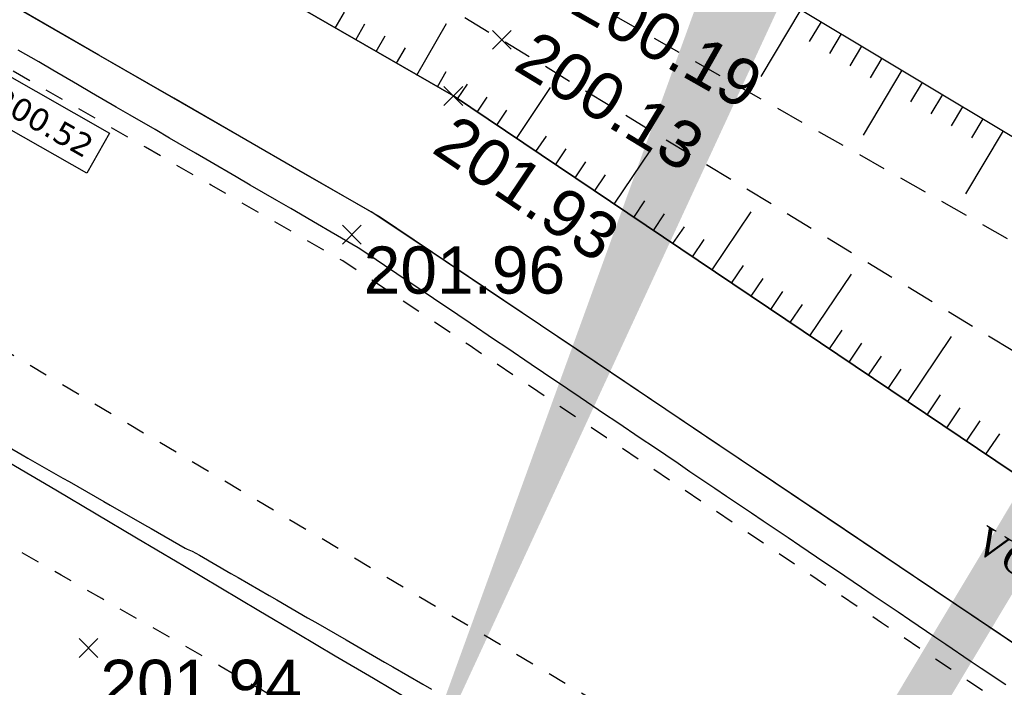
# Model space of a CAD drawing. Extents: x 1616800 to 1632437, y 2248456 to 2251974.
# Tile 161 of 256: x 1617843 to 1617863, y 2251598 to 2251613. Entities that reach past the tile are written whole.
import ezdxf
from ezdxf.enums import TextEntityAlignment as Align

# ---------------------------------------------------------------- set-up
doc = ezdxf.new("R2010")
doc.units = 0
doc.header["$LTSCALE"] = 2
doc.header["$PDMODE"] = 3
doc.header["$PDSIZE"] = 0.2
for name, pattern in [('CACHEx2', [0.75, 0.5, -0.25]), ('FOSSE', [0.5, 0.3, -0.2]), ('Grille', [0.4, 0.2, -0.2])]:
    doc.linetypes.add(name, pattern=pattern)
doc.layers.get('0').update_dxf_attribs({"linetype": 'CONTINUOUS'})
for name, color, linetype in [('0000-PAP-PROFIL EN TRAVERS DE PRINCIPE', 7, 'CONTINUOUS'), ('0000-VALORIS-NOUE DERIV BASSIN', 7, 'CONTINUOUS'), ('0000-VALORIS-NOUE DERIV BASSIN EAU MAX RETENTION', 140, 'CONTINUOUS'), ('0000-VALORIS-NOUE DERIV BASSIN TEXTE ET COTES', 1, 'CONTINUOUS'), ('02-PAP-EP TEXTE POUR 2000°', 3, 'CONTINUOUS'), ('X-PTS TOPO-TEXTE TOPOALT', 8, 'CONTINUOUS'), ('X-PTS TOPO-TOPOPOINT', 8, 'CONTINUOUS'), ('Y-FDP TOPO-TOP_AXE_FOSSE', 8, 'CONTINUOUS'), ('Y-FDP TOPO-TOP_BARBULE', 8, 'CONTINUOUS'), ('Y-FDP TOPO-TOP_TALUS', 8, 'CONTINUOUS')]:
    doc.layers.add(name, color=color, linetype=linetype)
doc.styles.add('Côte Assainissement', font='verdana.ttf')
doc.styles.get("Standard").update_dxf_attribs({"font": 'arial.ttf'})
doc.styles.add('TIME', font='times.ttf')

# ---------------------------------------------------------------- blocks, each defined once
blk = doc.blocks.new('TCPOINT')
at = {"color": 0}
blk.add_point((0, 0), dxfattribs=at)
at = {"layer": 'X-PTS TOPO-TEXTE TOPOALT'}
blk.add_attdef('ALT', text='', height=0.75, dxfattribs=at).set_placement((0.25, -0.25), align=Align.TOP_LEFT)
blk = doc.blocks.new('TCPOINT_C')
at = {"color": 0}
blk.add_point((0, 0), dxfattribs=at)
at = {"layer": 'X-PTS TOPO-TEXTE TOPOALT'}
blk.add_attdef('ALT', text='', height=0.75, dxfattribs=at).set_placement((0.5, 0.09), align=Align.MIDDLE_LEFT)
blk = doc.blocks.new('*U270')
h = blk.add_hatch(color=256)
edge = h.paths.add_edge_path()
edge.add_arc((0, 0), 0.2, 0, 360)
at = {"linetype": 'Continuous'}
blk.add_lwpolyline([(-0.515, -1.191), (0.089, -0.125), (3.002, -1.778), (2.398, -2.843)], close=True, dxfattribs=at)
at = {"style": 'Côte Assainissement'}
blk.add_attdef('NIVELLEMENT', text='', height=0.6, rotation=330.4304, dxfattribs=at).set_placement((1.243, -1.484), align=Align.MIDDLE)

msp = doc.modelspace()

# ---------------------------------------------------------------- linework, layer by layer
at = {"layer": '0000-VALORIS-NOUE DERIV BASSIN', "flags": 128}
msp.add_lwpolyline([(1617850.8232, 2251598.164), (1617850.0147, 2251598.644), (1617849.2062, 2251599.1239), (1617848.3976, 2251599.6039), (1617847.5891, 2251600.0839), (1617846.7806, 2251600.5639), (1617845.972, 2251601.0438), (1617845.8518, 2251601.1117), (1617844.9954, 2251601.6201), (1617844.1389, 2251602.1285), (1617843.2824, 2251602.637), (1617842.426, 2251603.1454), (1617841.5695, 2251603.6538), (1617840.7514, 2251604.1394), (1617839.9333, 2251604.6251), (1617839.1152, 2251605.1107), (1617838.2971, 2251605.5964), (1617837.479, 2251606.082), (1617836.6609, 2251606.5677), (1617836.1224, 2251606.8874)], dxfattribs=at)
at = {"layer": '0000-VALORIS-NOUE DERIV BASSIN EAU MAX RETENTION', "elevation": 201.0152, "flags": 128}
msp.add_lwpolyline([(1617841.8201, 2251603.8194), (1617842.5676, 2251603.3915), (1617842.6913, 2251603.3207), (1617843.432, 2251602.8968), (1617843.5626, 2251602.822), (1617844.2963, 2251602.402), (1617844.4338, 2251602.3234), (1617845.1607, 2251601.9073), (1617845.305, 2251601.8247), (1617846.025, 2251601.4126), (1617846.0683, 2251601.3904), (1617846.1754, 2251601.3462), (1617846.3248, 2251601.26), (1617846.9904, 2251600.876), (1617847.1446, 2251600.787), (1617847.8055, 2251600.4057), (1617847.9645, 2251600.314), (1617848.6206, 2251599.9354), (1617848.7844, 2251599.841), (1617849.4357, 2251599.4652), (1617849.6042, 2251599.3679), (1617850.2507, 2251598.9949), (1617850.4241, 2251598.8949), (1617851.0658, 2251598.5247), (1617851.244, 2251598.4219)], dxfattribs=at)
msp.add_lwpolyline([(1617841.8201, 2251603.8194), (1617842.5676, 2251603.3915), (1617842.6913, 2251603.3207), (1617843.432, 2251602.8968), (1617843.5626, 2251602.822), (1617844.2963, 2251602.402), (1617844.4338, 2251602.3234), (1617845.1607, 2251601.9073), (1617845.305, 2251601.8247), (1617846.025, 2251601.4126), (1617846.0683, 2251601.3904), (1617846.1754, 2251601.3462), (1617846.3248, 2251601.26), (1617846.9904, 2251600.876), (1617847.1446, 2251600.787), (1617847.8055, 2251600.4057), (1617847.9645, 2251600.314), (1617848.6206, 2251599.9354), (1617848.7844, 2251599.841), (1617849.4357, 2251599.4652), (1617849.6042, 2251599.3679), (1617850.2507, 2251598.9949), (1617850.4241, 2251598.8949), (1617851.0658, 2251598.5247), (1617851.244, 2251598.4219)], dxfattribs=at)
at = {"layer": 'Y-FDP TOPO-TOP_BARBULE'}
for p, q in [((1617849.2062, 2251612.4384), (1617849.4, 2251612.7751)), ((1617859.0792, 2251612.8283), (1617858.2302, 2251611.4136)), ((1617849.6396, 2251612.189), (1617849.832, 2251612.5233)), ((1617850.9396, 2251611.4408), (1617851.567, 2251612.5308)), ((1617859.5079, 2251612.571), (1617859.2547, 2251612.1491)), ((1617850.0729, 2251611.9396), (1617850.2639, 2251612.2715)), ((1617859.9366, 2251612.3137), (1617859.685, 2251611.8944)), ((1617860.3654, 2251612.0564), (1617860.1152, 2251611.6396)), ((1617850.5063, 2251611.6902), (1617850.6959, 2251612.0196)), ((1617860.7941, 2251611.7992), (1617860.5454, 2251611.3848)), ((1617851.373, 2251611.1913), (1617851.5598, 2251611.5159)), ((1617861.2228, 2251611.5419), (1617860.399, 2251610.1691)), ((1617851.8022, 2251610.9354), (1617852.0109, 2251611.2456)), ((1617861.6515, 2251611.2846), (1617861.4059, 2251610.8753)), ((1617853.047, 2251610.0983), (1617853.7731, 2251611.1781)), ((1617862.0803, 2251611.0273), (1617861.8361, 2251610.6205)), ((1617852.2172, 2251610.6564), (1617852.4289, 2251610.9712)), ((1617852.6321, 2251610.3773), (1617852.8468, 2251610.6967)), ((1617862.509, 2251610.77), (1617862.2664, 2251610.3657)), ((1617862.9377, 2251610.5127), (1617862.6966, 2251610.111)), ((1617863.3664, 2251610.2554), (1617862.5678, 2251608.9247)), ((1617853.4619, 2251609.8193), (1617853.6828, 2251610.1478)), ((1617853.8768, 2251609.5403), (1617854.1008, 2251609.8733)), ((1617855.1215, 2251608.7032), (1617855.8987, 2251609.8589)), ((1617854.2917, 2251609.2613), (1617854.5187, 2251609.5989)), ((1617854.7066, 2251608.9822), (1617854.9367, 2251609.3244)), ((1617855.5364, 2251608.4242), (1617855.7726, 2251608.7755)), ((1617855.9513, 2251608.1452), (1617856.1906, 2251608.501)), ((1617857.1961, 2251607.3081), (1617858.0243, 2251608.5397)), ((1617856.3662, 2251607.8662), (1617856.6086, 2251608.2265)), ((1617856.7812, 2251607.5872), (1617857.0266, 2251607.9521)), ((1617857.611, 2251607.0291), (1617857.8625, 2251607.4032)), ((1617858.0259, 2251606.7501), (1617858.2805, 2251607.1287)), ((1617859.2706, 2251605.9131), (1617860.1499, 2251607.2206)), ((1617858.4408, 2251606.4711), (1617858.6984, 2251606.8542)), ((1617858.8557, 2251606.1921), (1617859.1164, 2251606.5798)), ((1617859.6855, 2251605.634), (1617859.9524, 2251606.0308)), ((1617861.3452, 2251604.518), (1617862.2755, 2251605.9014)), ((1617860.1004, 2251605.355), (1617860.3703, 2251605.7564)), ((1617860.5153, 2251605.076), (1617860.7883, 2251605.4819)), ((1617860.9302, 2251604.797), (1617861.2063, 2251605.2075)), ((1617861.7601, 2251604.239), (1617862.0422, 2251604.6585)), ((1617862.175, 2251603.9599), (1617862.4602, 2251604.3841)), ((1617862.5899, 2251603.6809), (1617862.8782, 2251604.1096)), ((1617863.0048, 2251603.4019), (1617863.2961, 2251603.8352))]:
    msp.add_line(p, q, dxfattribs=at)

# ---------------------------------------------------------------- block references
at = {"layer": '0000-VALORIS-NOUE DERIV BASSIN TEXTE ET COTES', "xscale": 0.8, "yscale": 0.8, "zscale": 0.8}
msp.add_blockref('*U270', (1617842.0216, 2251611.6323, 200.5171), dxfattribs=at).add_auto_attribs({'NIVELLEMENT': '200.52'})
at = {"layer": 'X-PTS TOPO-TOPOPOINT'}
ref = msp.add_blockref('TCPOINT_C', (1617853.9176, 2251613.386, 200.19), dxfattribs=dict(at, rotation=330.4338783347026))
ref.add_attrib('ALT', '200.19', dxfattribs={"layer": 'X-PTS TOPO-TEXTE TOPOALT', "height": 1, "rotation": 330.43388}).set_placement((1617854.3969, 2251613.2176, 200.19), align=Align.MIDDLE_LEFT)
ref = msp.add_blockref('TCPOINT_C', (1617852.7376, 2251612.188, 200.13), dxfattribs=dict(at, rotation=328.6990766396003))
ref.add_attrib('ALT', '200.13', dxfattribs={"layer": 'X-PTS TOPO-TEXTE TOPOALT', "height": 1, "rotation": 328.69908}).set_placement((1617853.2116, 2251612.0051, 200.13), align=Align.MIDDLE_LEFT)
ref = msp.add_blockref('TCPOINT', (1617851.7106, 2251610.997, 201.93), dxfattribs=dict(at, rotation=326.0800183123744))
ref.add_attrib('ALT', '201.93', dxfattribs={"layer": 'X-PTS TOPO-TEXTE TOPOALT', "height": 1, "rotation": 326.08002}).set_placement((1617851.7785, 2251610.65, 201.93), align=Align.TOP_LEFT)
ref = msp.add_blockref('TCPOINT', (1617849.5596, 2251608.057, 201.96), dxfattribs=at)
ref.add_attrib('ALT', '201.96', dxfattribs={"layer": 'X-PTS TOPO-TEXTE TOPOALT', "height": 1, "rotation": 0}).set_placement((1617849.8096, 2251607.807, 201.96), align=Align.TOP_LEFT)
ref = msp.add_blockref('TCPOINT', (1617843.9746, 2251599.295, 201.94), dxfattribs=at)
ref.add_attrib('ALT', '201.94', dxfattribs={"layer": 'X-PTS TOPO-TEXTE TOPOALT', "height": 1, "rotation": 0}).set_placement((1617844.2246, 2251599.045, 201.94), align=Align.TOP_LEFT)

# ---------------------------------------------------------------- texts
at = {"layer": '0000-VALORIS-NOUE DERIV BASSIN TEXTE ET COTES', "insert": (1617866.3465, 2251599.5028), "char_height": 0.6, "attachment_point": 5, "rotation": 328.43463, "style": 'TIME', "bg_fill": 3, "box_fill_scale": 1.2, "bg_fill_color": 256, "bg_fill_transparency": 0}
msp.add_mtext_dynamic_manual_height_columns("\\A1;VOIE D'ENTRETIEN", width=8.031226, gutter_width=10, heights=[0], dxfattribs=at)

# ---------------------------------------------------------------- next in the draw order: linework, layer by layer
at = {"layer": '0000-PAP-PROFIL EN TRAVERS DE PRINCIPE', "color": 1, "linetype": 'CACHEx2', "const_width": 1, "flags": 128}
msp.add_lwpolyline([(1617870.0788, 2251612.2893), (1617847.2102, 2251574.1296)], dxfattribs=at)
at = {"layer": '0000-VALORIS-NOUE DERIV BASSIN', "linetype": 'Grille', "flags": 128}
msp.add_lwpolyline([(1618067.325, 2251480.8664), (1618052.9075, 2251488.8764), (1618048.7578, 2251490.3835), (1618047.8333, 2251490.7193), (1618046.9088, 2251491.055), (1618045.9844, 2251491.3908), (1618045.0599, 2251491.7266), (1618044.1354, 2251492.0623), (1618043.2109, 2251492.3981), (1618042.2865, 2251492.7339), (1618041.362, 2251493.0696), (1618040.4375, 2251493.4054), (1618039.513, 2251493.7412), (1618038.7518, 2251494.0462), (1618038.0761, 2251494.3273), (1618037.6541, 2251494.5347), (1618037.2761, 2251494.727), (1618036.7138, 2251494.9737), (1618036.0353, 2251495.2559), (1618035.3873, 2251495.5791), (1618034.7393, 2251495.9024), (1618034.0913, 2251496.2256), (1618033.1882, 2251496.6002), (1618032.2851, 2251496.9749), (1618031.382, 2251497.3495), (1618030.4789, 2251497.7241), (1618029.4748, 2251497.9129), (1618028.4706, 2251498.1017), (1618027.4665, 2251498.2905), (1618026.4623, 2251498.4793), (1618025.4582, 2251498.6681), (1618024.454, 2251498.8569), (1618023.461, 2251499.0406), (1618022.572, 2251499.4173), (1618021.683, 2251499.794), (1618020.794, 2251500.1708), (1618019.9049, 2251500.5475), (1618019.1017, 2251500.9201), (1618018.2986, 2251501.2928), (1618017.4954, 2251501.6654), (1618016.6922, 2251502.038), (1618015.889, 2251502.4107), (1618015.0858, 2251502.7833), (1618014.3388, 2251503.1084), (1618013.5919, 2251503.4334), (1618012.845, 2251503.7585), (1618012.098, 2251504.0836), (1618011.3511, 2251504.4087), (1618010.6992, 2251504.6926), (1618010.0472, 2251504.9765), (1618009.3953, 2251505.2604), (1618008.494, 2251505.7275), (1618007.5928, 2251506.1946), (1618006.6917, 2251506.6617), (1618005.7907, 2251507.1286), (1618005.0033, 2251507.5363), (1618004.2158, 2251507.944), (1618003.4284, 2251508.3517), (1618002.6411, 2251508.7593), (1618001.8537, 2251509.1669), (1618001.0665, 2251509.5745), (1618000.5264, 2251509.9953), (1617999.9616, 2251510.3649), (1617999.3967, 2251510.7345), (1617998.6597, 2251511.192), (1617997.9164, 2251511.6368), (1617997.1677, 2251512.0703), (1617996.5614, 2251512.3691), (1617995.9551, 2251512.668), (1617995.3488, 2251512.9668), (1617994.7355, 2251513.2504), (1617994.1188, 2251513.5271), (1617993.5022, 2251513.8038), (1617992.7865, 2251514.1295), (1617992.0708, 2251514.4552), (1617991.9143, 2251514.5198), (1617991.0747, 2251514.8938), (1617990.235, 2251515.2677), (1617989.3954, 2251515.6416), (1617988.5558, 2251516.0156), (1617987.7162, 2251516.3895), (1617986.8766, 2251516.7634), (1617986.6939, 2251516.8448), (1617985.7948, 2251517.2452), (1617984.8958, 2251517.6456), (1617983.9968, 2251518.046), (1617983.0978, 2251518.4464), (1617982.1988, 2251518.8468), (1617981.2998, 2251519.2471), (1617980.4007, 2251519.6475), (1617979.5017, 2251520.0479), (1617978.7111, 2251520.4), (1617977.9205, 2251520.7521), (1617977.1299, 2251521.1042), (1617976.3393, 2251521.4564), (1617975.5487, 2251521.8085), (1617974.7581, 2251522.1606), (1617974.6342, 2251522.1883), (1617973.7307, 2251522.5926), (1617972.8271, 2251522.9968), (1617971.9235, 2251523.401), (1617971.02, 2251523.8052), (1617970.1164, 2251524.2095), (1617969.2128, 2251524.6137), (1617968.3093, 2251525.0179), (1617967.4057, 2251525.4221), (1617966.5021, 2251525.8264), (1617965.5986, 2251526.2306), (1617964.695, 2251526.6348), (1617963.7914, 2251527.039), (1617962.0502, 2251527.8467), (1617959.9948, 2251528.8323), (1617958.5178, 2251529.5769), (1617957.7381, 2251529.9935), (1617956.9785, 2251530.4413), (1617956.2188, 2251530.889), (1617955.393, 2251531.4146), (1617954.5691, 2251531.9431), (1617953.7451, 2251532.4715), (1617952.9149, 2251533.004), (1617952.0847, 2251533.5366), (1617951.2545, 2251534.0691), (1617950.4243, 2251534.6016), (1617949.5941, 2251535.1341), (1617948.7638, 2251535.6666), (1617947.9336, 2251536.1991), (1617947.1034, 2251536.7317), (1617946.2732, 2251537.2642), (1617945.7809, 2251537.5889), (1617945.1109, 2251538.0168), (1617944.4409, 2251538.4447), (1617943.9148, 2251539.0353), (1617943.3887, 2251539.6258), (1617942.8626, 2251540.2164), (1617942.1922, 2251540.9679), (1617941.5218, 2251541.7195), (1617940.8514, 2251542.471), (1617940.181, 2251543.2226), (1617939.5752, 2251543.9017), (1617938.9693, 2251544.5808), (1617938.3635, 2251545.2599), (1617937.7808, 2251545.9299), (1617937.1354, 2251546.4996), (1617936.4184, 2251546.9551), (1617935.7014, 2251547.4105), (1617934.9844, 2251547.8659), (1617934.2674, 2251548.3213), (1617933.5529, 2251548.7776), (1617932.8385, 2251549.234), (1617932.124, 2251549.6903), (1617931.6221, 2251550.0222), (1617931.0177, 2251550.4113), (1617930.4132, 2251550.8004), (1617929.8087, 2251551.1895), (1617928.98, 2251551.6661), (1617928.1513, 2251552.1427), (1617927.3225, 2251552.6194), (1617926.7064, 2251552.9737), (1617926.0902, 2251553.3281), (1617925.474, 2251553.6825), (1617924.6071, 2251554.1811), (1617923.7401, 2251554.6798), (1617922.8732, 2251555.1784), (1617922.0063, 2251555.677), (1617921.1394, 2251556.1757), (1617920.3607, 2251556.6238), (1617919.5821, 2251557.072), (1617918.8034, 2251557.5202), (1617918.0247, 2251557.9684), (1617917.2461, 2251558.4166), (1617916.4674, 2251558.8647), (1617915.7387, 2251559.2833), (1617914.9078, 2251559.7614), (1617914.0769, 2251560.2395), (1617913.246, 2251560.7177), (1617912.4152, 2251561.1958), (1617911.5843, 2251561.6739), (1617910.8968, 2251562.0696), (1617910.7234, 2251562.1693), (1617910.036, 2251562.5649), (1617909.288, 2251562.9954), (1617908.54, 2251563.4258), (1617907.792, 2251563.8563), (1617907.044, 2251564.2867), (1617906.296, 2251564.7171), (1617905.3704, 2251565.0014), (1617904.4106, 2251565.2354), (1617903.4465, 2251565.4703), (1617902.5146, 2251565.6976), (1617901.5792, 2251565.9256), (1617900.6401, 2251566.1544), (1617899.6974, 2251566.3839), (1617898.8465, 2251566.5986), (1617897.9955, 2251566.8132), (1617897.1446, 2251567.0279), (1617896.2937, 2251567.2426), (1617895.481, 2251567.6639), (1617894.6891, 2251568.1175), (1617893.8972, 2251568.571), (1617893.1053, 2251569.0245), (1617892.3134, 2251569.478), (1617891.5215, 2251569.9315), (1617890.7297, 2251570.385), (1617889.918, 2251570.8502), (1617889.1063, 2251571.3153), (1617888.2947, 2251571.7804), (1617887.483, 2251572.2455), (1617886.9797, 2251572.5326), (1617886.1502, 2251573.01), (1617885.3208, 2251573.4873), (1617884.4914, 2251573.9647), (1617883.6619, 2251574.442), (1617882.8325, 2251574.9194), (1617882.0031, 2251575.3968), (1617881.1736, 2251575.8741), (1617880.3442, 2251576.3515), (1617879.5148, 2251576.8288), (1617878.6853, 2251577.3062), (1617877.8559, 2251577.7836), (1617877.0265, 2251578.2609), (1617876.197, 2251578.7383), (1617875.3676, 2251579.2156), (1617874.5382, 2251579.693), (1617873.7087, 2251580.1704), (1617872.8683, 2251580.6578), (1617872.6989, 2251580.7443), (1617871.8583, 2251581.2319), (1617871.0177, 2251581.7194), (1617870.1771, 2251582.207), (1617869.3365, 2251582.6945), (1617868.496, 2251583.182), (1617867.6554, 2251583.6696), (1617866.8148, 2251584.1571), (1617865.9742, 2251584.6446), (1617865.1336, 2251585.1322), (1617864.3064, 2251585.9032), (1617863.5131, 2251586.7255), (1617862.7236, 2251587.5431), (1617861.9378, 2251588.3561), (1617861.1557, 2251589.1646), (1617860.3771, 2251589.9686), (1617859.655, 2251590.7252), (1617858.9365, 2251591.4769), (1617858.2214, 2251592.2239), (1617857.3969, 2251592.7985), (1617856.5809, 2251593.2674), (1617855.7649, 2251593.7363), (1617854.9489, 2251594.2052), (1617854.1329, 2251594.6741), (1617853.3169, 2251595.143), (1617852.501, 2251595.6119), (1617851.685, 2251596.0808), (1617850.869, 2251596.5497), (1617850.053, 2251597.0186), (1617849.237, 2251597.4875), (1617848.421, 2251597.9564), (1617847.6051, 2251598.4253), (1617846.7891, 2251598.8942), (1617845.9731, 2251599.3631), (1617845.1571, 2251599.832), (1617845.1219, 2251599.8435), (1617844.2588, 2251600.3405), (1617843.3958, 2251600.8375), (1617842.5328, 2251601.3345), (1617841.6698, 2251601.8315), (1617840.8068, 2251602.3286), (1617839.9824, 2251602.8033), (1617839.158, 2251603.2781), (1617838.3337, 2251603.7528), (1617837.5093, 2251604.2276), (1617836.6849, 2251604.7023), (1617835.8605, 2251605.1771), (1617835.0362, 2251605.6519), (1617834.2228, 2251606.1203), (1617833.4094, 2251606.5887), (1617832.596, 2251607.0571), (1617831.7826, 2251607.5256), (1617830.9692, 2251607.994), (1617830.1558, 2251608.4624), (1617829.3424, 2251608.9309), (1617829.1691, 2251609.0307), (1617828.5032, 2251609.4142), (1617827.8372, 2251609.7977), (1617827.1713, 2251610.1812), (1617826.5053, 2251610.5648), (1617825.6552, 2251610.84), (1617824.7756, 2251611.0641), (1617823.896, 2251611.2882), (1617823.0164, 2251611.5123), (1617822.1741, 2251611.727), (1617821.3819, 2251611.9318), (1617820.5404, 2251612.1463), (1617819.6988, 2251612.3608), (1617818.8573, 2251612.5753), (1617818.0237, 2251612.7878), (1617817.1901, 2251613.0002), (1617816.3565, 2251613.2126), (1617815.475, 2251613.6761), (1617814.6126, 2251614.1728), (1617813.7501, 2251614.6694), (1617812.8877, 2251615.1661), (1617812.0252, 2251615.6628), (1617811.1628, 2251616.1595), (1617810.3003, 2251616.6562), (1617809.4379, 2251617.1528), (1617808.5754, 2251617.6495), (1617807.713, 2251618.1462), (1617806.8505, 2251618.6429), (1617806.1631, 2251619.0382), (1617805.4757, 2251619.4336), (1617804.7394, 2251619.8581), (1617804.0468, 2251620.2573), (1617803.3543, 2251620.6565), (1617802.6617, 2251621.0557), (1617801.9089, 2251621.4833), (1617801.1469, 2251621.895), (1617800.3678, 2251622.2769), (1617799.5886, 2251622.6588), (1617798.9214, 2251622.9519), (1617798.247, 2251623.2327), (1617797.5727, 2251623.5135), (1617796.9363, 2251623.7642), (1617796.293, 2251624.0028), (1617795.6497, 2251624.2415), (1617794.945, 2251624.4683), (1617794.2333, 2251624.6831), (1617793.5221, 2251624.8987), (1617792.5479, 2251625.1517), (1617791.5737, 2251625.4047), (1617790.5995, 2251625.6578), (1617789.9447, 2251625.8549), (1617789.3387, 2251626.0426), (1617788.7369, 2251626.2287), (1617788.1389, 2251626.4132), (1617787.544, 2251626.5961), (1617786.946, 2251626.7885), (1617786.0843, 2251627.0302), (1617785.1235, 2251627.2908), (1617784.1628, 2251627.5513), (1617783.202, 2251627.8118), (1617782.2413, 2251628.0724), (1617781.2765, 2251628.316), (1617780.3116, 2251628.5596), (1617779.3468, 2251628.8033), (1617778.382, 2251629.0469), (1617777.4172, 2251629.2905), (1617776.6071, 2251629.4426), (1617775.7971, 2251629.5948), (1617774.9871, 2251629.7469), (1617774.2771, 2251629.8901), (1617773.5688, 2251630.0371), (1617772.8604, 2251630.1841), (1617772.1605, 2251630.3539), (1617771.464, 2251630.5317), (1617770.7674, 2251630.7094), (1617769.9523, 2251630.9382), (1617769.1434, 2251631.1813), (1617768.3344, 2251631.4244), (1617767.7001, 2251631.6433), (1617767.0679, 2251631.867), (1617766.4358, 2251632.0907), (1617765.5182, 2251632.4316), (1617764.6022, 2251632.7762), (1617763.6863, 2251633.1208), (1617762.7586, 2251633.4945), (1617761.8309, 2251633.8682), (1617760.9033, 2251634.2419), (1617759.9756, 2251634.6156), (1617759.048, 2251634.9893), (1617758.2268, 2251635.3787), (1617757.4056, 2251635.7681), (1617756.5845, 2251636.1574), (1617755.7987, 2251636.5324), (1617755.0682, 2251636.8849), (1617754.3374, 2251637.2374), (1617753.6062, 2251637.59), (1617752.8992, 2251637.9268), (1617752.1918, 2251638.2637), (1617752.0302, 2251638.3405), (1617751.3221, 2251638.6769), (1617750.6135, 2251639.0135), (1617749.7714, 2251639.4162), (1617748.8791, 2251639.8397), (1617747.9871, 2251640.2631), (1617747.0952, 2251640.6864), (1617746.2035, 2251641.1096), (1617745.312, 2251641.5327), (1617744.4207, 2251641.9558), (1617743.5296, 2251642.3788), (1617742.6387, 2251642.8016), (1617741.748, 2251643.2244), (1617740.8574, 2251643.6471), (1617739.9671, 2251644.0698), (1617739.0742, 2251644.4923), (1617738.1815, 2251644.9148), (1617737.2889, 2251645.3372), (1617736.3965, 2251645.7596), (1617735.5041, 2251646.1818), (1617734.612, 2251646.604), (1617733.7199, 2251647.0262), (1617732.828, 2251647.4482), (1617731.9362, 2251647.8702), (1617731.0316, 2251648.2984), (1617730.1269, 2251648.7265), (1617729.2223, 2251649.1547), (1617728.3177, 2251649.5829), (1617727.413, 2251650.011), (1617726.5084, 2251650.4392), (1617725.6038, 2251650.8674), (1617724.6991, 2251651.2956), (1617723.7945, 2251651.7237), (1617722.8899, 2251652.1519), (1617721.9852, 2251652.5801), (1617721.0806, 2251653.0083), (1617720.176, 2251653.4364), (1617719.2714, 2251653.8646), (1617718.3667, 2251654.2928), (1617717.4621, 2251654.721), (1617716.5575, 2251655.1491), (1617715.6528, 2251655.5773), (1617714.7482, 2251656.0055), (1617713.8436, 2251656.4337), (1617712.9866, 2251656.8235), (1617712.1296, 2251657.2132), (1617711.2727, 2251657.603), (1617711.3299, 2251657.6143), (1617710.56, 2251657.9805), (1617709.7902, 2251658.3467), (1617709.0203, 2251658.7129), (1617708.1312, 2251659.0937), (1617707.2421, 2251659.4745), (1617706.3529, 2251659.8554), (1617705.4638, 2251660.2362), (1617704.5746, 2251660.6168), (1617703.6368, 2251660.9487), (1617702.1317, 2251661.5619), (1617699.5921, 2251662.8265), (1617697.2881, 2251664.1125), (1617695.854, 2251664.9971), (1617695.044, 2251665.4553), (1617694.3999, 2251665.8862), (1617693.7592, 2251666.3219), (1617693.1185, 2251666.7577), (1617692.4778, 2251667.1935), (1617691.6392, 2251667.7661), (1617690.8006, 2251668.3388), (1617689.962, 2251668.9115), (1617689.1232, 2251669.4843), (1617688.2844, 2251670.0571), (1617687.4456, 2251670.6298), (1617686.6066, 2251671.2027), (1617685.9253, 2251671.6659), (1617685.2437, 2251672.1292), (1617684.5618, 2251672.5926), (1617683.8797, 2251673.0561), (1617683.7144, 2251673.1689), (1617682.9033, 2251673.7223), (1617682.0922, 2251674.2757), (1617681.2811, 2251674.8292), (1617680.8062, 2251675.6639), (1617680.4699, 2251676.6838), (1617680.1336, 2251677.7038), (1617679.7973, 2251678.7237), (1617679.2244, 2251679.3915), (1617678.5081, 2251679.8679), (1617677.7918, 2251680.3443), (1617677.0755, 2251680.8206), (1617676.4641, 2251681.22), (1617675.8527, 2251681.6193), (1617675.2412, 2251682.0186), (1617674.486, 2251682.5033), (1617673.7307, 2251682.988), (1617672.9754, 2251683.4727), (1617672.2202, 2251683.9574), (1617671.4649, 2251684.4421), (1617670.9331, 2251684.9556), (1617670.4013, 2251685.4691), (1617670.0454, 2251685.8637), (1617669.2744, 2251686.4052), (1617668.5021, 2251686.9449), (1617667.7165, 2251687.4664), (1617667.136, 2251687.84), (1617666.5483, 2251688.2036), (1617665.9504, 2251688.5534), (1617665.1968, 2251689.0339), (1617664.4432, 2251689.5144), (1617663.6895, 2251689.995), (1617662.9359, 2251690.4755), (1617662.1823, 2251690.956), (1617661.4287, 2251691.4366), (1617660.6751, 2251691.9171), (1617659.7849, 2251692.4663), (1617658.8938, 2251693.0159), (1617658.0017, 2251693.566), (1617657.1056, 2251694.1125), (1617655.9132, 2251694.2801), (1617654.7135, 2251694.45), (1617653.4582, 2251694.5988), (1617652.1922, 2251694.7509), (1617650.9154, 2251694.9063), (1617649.6275, 2251695.0652), (1617648.3286, 2251695.2275), (1617647.4578, 2251695.345), (1617646.5869, 2251695.4625), (1617645.716, 2251695.58), (1617645.0371, 2251696.2372), (1617644.3583, 2251696.8945), (1617643.6794, 2251697.5518), (1617643.0006, 2251698.209), (1617642.3217, 2251698.8663), (1617641.6429, 2251699.5236), (1617640.9194, 2251700.1284), (1617640.1507, 2251700.6801), (1617639.3896, 2251701.2206), (1617638.6285, 2251701.7612), (1617637.8674, 2251702.3018), (1617637.1063, 2251702.8424), (1617636.3452, 2251703.383), (1617635.5841, 2251703.9235), (1617634.9911, 2251704.3508), (1617634.3987, 2251704.7772), (1617633.8068, 2251705.203), (1617633.2155, 2251705.6281), (1617632.6273, 2251706.0523), (1617632.0394, 2251706.476), (1617631.4515, 2251706.8993), (1617630.8637, 2251707.3223), (1617630.0849, 2251707.8801), (1617629.3041, 2251708.4394), (1617628.5233, 2251708.9987), (1617627.7424, 2251709.558), (1617626.9616, 2251710.1173), (1617626.1808, 2251710.6766), (1617625.3999, 2251711.2358), (1617624.6234, 2251711.791), (1617623.8468, 2251712.3462), (1617623.0702, 2251712.9014), (1617622.2935, 2251713.4566), (1617621.5169, 2251714.0118), (1617620.7403, 2251714.567), (1617619.9637, 2251715.1222), (1617619.187, 2251715.6774), (1617618.4104, 2251716.2326), (1617617.6337, 2251716.7879), (1617616.8571, 2251717.3431), (1617616.0804, 2251717.8983), (1617615.3038, 2251718.4535), (1617614.5271, 2251719.0088), (1617613.7504, 2251719.564), (1617612.9737, 2251720.1192), (1617612.135, 2251720.7174), (1617611.2962, 2251721.3157), (1617610.4574, 2251721.9139), (1617609.6184, 2251722.5122), (1617608.7794, 2251723.1106), (1617608.0056, 2251723.6632), (1617607.2318, 2251724.2158), (1617606.4579, 2251724.7684), (1617605.6841, 2251725.3209), (1617604.9103, 2251725.8735), (1617604.1364, 2251726.4261), (1617603.3626, 2251726.9787), (1617602.5888, 2251727.5313), (1617601.8149, 2251728.0839), (1617601.0411, 2251728.6364), (1617600.2673, 2251729.189), (1617599.4934, 2251729.7416), (1617598.7196, 2251730.2942), (1617597.9458, 2251730.8468), (1617597.1719, 2251731.3994), (1617596.3981, 2251731.9519), (1617595.6243, 2251732.5045, -0.3118013), (1617592.9384, 2251738.8985), (1617595.0524, 2251748.6756), (1617595.0696, 2251750.3946)], format="xyb", dxfattribs=at)
at = {"layer": '0000-VALORIS-NOUE DERIV BASSIN', "flags": 128}
msp.add_lwpolyline([(1617864.2309, 2251598.9621), (1617863.3095, 2251599.5818), (1617862.388, 2251600.2014), (1617861.4587, 2251600.8264), (1617860.0012, 2251601.8065), (1617858.5438, 2251602.7866), (1617857.0863, 2251603.7667), (1617855.6289, 2251604.7468), (1617854.1714, 2251605.7269), (1617852.714, 2251606.707), (1617851.2565, 2251607.6871), (1617849.9661, 2251608.5396), (1617848.5709, 2251609.3427), (1617847.1758, 2251610.1457), (1617845.7806, 2251610.9487), (1617844.1903, 2251611.864), (1617842.6, 2251612.7794)], dxfattribs=at)
at = {"layer": '0000-VALORIS-NOUE DERIV BASSIN', "linetype": 'Grille', "flags": 128}
for points in [[(1617912.2603, 2251568.7042), (1617912.049, 2251568.8281), (1617910.8052, 2251569.5574), (1617909.5613, 2251570.2866), (1617908.4053, 2251570.9647), (1617907.2496, 2251571.6432), (1617905.7857, 2251572.5889), (1617904.3222, 2251573.5351), (1617903.0932, 2251574.3299), (1617901.5306, 2251575.3405), (1617900.1938, 2251576.205), (1617898.8571, 2251577.0695), (1617897.5203, 2251577.934), (1617896.1835, 2251578.7985), (1617894.6322, 2251579.8018), (1617893.0809, 2251580.805), (1617891.6289, 2251581.6926), (1617890.0824, 2251582.6363), (1617888.5359, 2251583.58), (1617886.9894, 2251584.5237), (1617885.443, 2251585.4674), (1617883.8965, 2251586.4111), (1617882.35, 2251587.3548), (1617880.8035, 2251588.2985), (1617879.257, 2251589.2422), (1617877.8926, 2251590.0683), (1617876.3302, 2251590.9124), (1617874.7679, 2251591.7565), (1617873.2055, 2251592.6006), (1617871.6432, 2251593.4447), (1617870.0808, 2251594.2888), (1617868.6183, 2251595.079), (1617867.1558, 2251595.8692), (1617865.6933, 2251596.6594), (1617864.4315, 2251597.3811), (1617863.5613, 2251597.9663), (1617862.6398, 2251598.586), (1617861.7184, 2251599.2056), (1617860.789, 2251599.8306), (1617859.3316, 2251600.8107), (1617857.8741, 2251601.7908), (1617856.4167, 2251602.7709), (1617854.9592, 2251603.751), (1617853.5018, 2251604.7311), (1617852.0443, 2251605.7112), (1617850.5869, 2251606.6913), (1617849.3675, 2251607.4996), (1617847.9723, 2251608.3026), (1617846.5772, 2251609.1057), (1617845.182, 2251609.9087), (1617843.5917, 2251610.824), (1617842.0014, 2251611.7393)], [(1617839.2948, 2251607.3298), (1617905.1504, 2251568.2359), (1617910.0053, 2251565.3896)]]:
    msp.add_lwpolyline(points, dxfattribs=at)
at = {"layer": '0000-VALORIS-NOUE DERIV BASSIN'}
for points in [[(1617895.2716, 2251584.39, 201.92), (1617880.0786, 2251593.661, 202.03), (1617866.9096, 2251600.776, 201.9), (1617851.7106, 2251610.997, 201.93), (1617828.5476, 2251624.329, 201.75), (1617812.9876, 2251633.215, 201.47), (1617796.7436, 2251642.57, 201.41), (1617779.0456, 2251650.11, 201.2), (1617761.2316, 2251657.723, 201.09), (1617747.6066, 2251662.967, 201.26), (1617717.9686, 2251675.531, 201.13), (1617708.1248, 2251679.1148, 201.0894), (1617697.7246, 2251686.476, 201.04), (1617680.1286, 2251699.646, 200.82), (1617666.5916, 2251709.518, 200.83)], [(1617893.6754, 2251581.8496, 201.92), (1617878.5832, 2251591.0591, 202.03), (1617865.3559, 2251598.2056, 201.9), (1617850.1233, 2251608.4491, 201.93), (1617827.0555, 2251621.7264, 201.75), (1617811.4951, 2251630.6126, 201.47), (1617795.4023, 2251639.8805, 201.41), (1617777.8682, 2251647.3507, 201.2), (1617760.103, 2251654.9429, 201.09), (1617746.482, 2251660.1853, 201.26), (1617716.8693, 2251672.7386, 201.13), (1617706.7202, 2251676.4336, 201.0894), (1617695.9589, 2251684.0503, 201.04), (1617678.3459, 2251697.2331, 200.82), (1617664.7331, 2251707.1604, 200.83)]]:
    msp.add_polyline3d(points, dxfattribs=at)
at = {"layer": '0000-VALORIS-NOUE DERIV BASSIN EAU MAX RETENTION', "elevation": 201.0152, "flags": 128}
msp.add_lwpolyline([(1617863.4234, 2251598.5103), (1617862.9058, 2251598.8611), (1617862.6719, 2251599.0178), (1617862.1554, 2251599.3678), (1617861.9205, 2251599.5253), (1617861.3896, 2251599.885), (1617861.1425, 2251600.0507), (1617860.6128, 2251600.4096), (1617860.3645, 2251600.5761), (1617859.836, 2251600.9342), (1617859.5865, 2251601.1014), (1617859.0591, 2251601.4588), (1617858.8084, 2251601.6268), (1617858.2822, 2251601.9833), (1617858.0304, 2251602.1521), (1617857.5053, 2251602.5079), (1617857.2524, 2251602.6774), (1617856.7284, 2251603.0324), (1617856.4743, 2251603.2028), (1617855.9514, 2251603.557), (1617855.6963, 2251603.7281), (1617855.1745, 2251604.0815), (1617854.9182, 2251604.2533), (1617854.3975, 2251604.6061), (1617854.1401, 2251604.7786), (1617853.6205, 2251605.1306), (1617853.3621, 2251605.3039), (1617852.8436, 2251605.6551), (1617852.584, 2251605.8292), (1617852.0665, 2251606.1797), (1617851.8059, 2251606.3544), (1617851.2895, 2251606.7042), (1617851.0278, 2251606.8796), (1617850.5125, 2251607.2287), (1617850.2497, 2251607.4049), (1617849.8957, 2251607.6447), (1617849.6905, 2251607.7811), (1617849.1215, 2251608.1112), (1617848.8295, 2251608.2815), (1617848.2634, 2251608.6099), (1617847.9684, 2251608.782), (1617847.4054, 2251609.1086), (1617847.1074, 2251609.2824), (1617846.5474, 2251609.6073), (1617846.2464, 2251609.7829), (1617845.6894, 2251610.106), (1617845.3854, 2251610.2834), (1617844.8562, 2251610.5904), (1617844.5629, 2251610.7615), (1617844.0365, 2251611.0668), (1617843.7405, 2251611.2396), (1617843.2169, 2251611.5433), (1617842.918, 2251611.7177), (1617842.486, 2251611.9683)], dxfattribs=at)
at = {"layer": 'Y-FDP TOPO-TOP_AXE_FOSSE', "linetype": 'FOSSE', "elevation": 201.34, "flags": 128}
for points in [[(1617601.8186, 2251762.922), (1617610.1506, 2251756.636), (1617629.6276, 2251741.988), (1617650.7276, 2251727.848), (1617668.4526, 2251710.915), (1617681.6206, 2251701.676), (1617699.0136, 2251688.41), (1617708.9996, 2251680.668), (1617719.8336, 2251677.878), (1617748.7516, 2251665.825), (1617762.3456, 2251660.092), (1617781.0436, 2251652.934), (1617799.0036, 2251644.975), (1617815.3806, 2251635.767), (1617830.3196, 2251628.053), (1617853.9176, 2251613.386), (1617868.6136, 2251605.049), (1617881.5356, 2251596.854), (1617897.5646, 2251587.866), (1617911.5046, 2251578.556), (1617923.2046, 2251571.798), (1617941.6916, 2251560.354), (1617955.8166, 2251551.523), (1617969.3786, 2251543.574), (1617981.8546, 2251538.005), (1617999.4726, 2251530.796), (1618011.2156, 2251524.71), (1618031.4966, 2251514.802), (1618044.3006, 2251508.569), (1618060.3096, 2251501.695), (1618069.9096, 2251496.606), (1618077.1396, 2251493.691), (1618078.3956, 2251492.785), (1618078.3956, 2251492.785)], [(1617600.6196, 2251761.017), (1617609.0186, 2251754.94), (1617628.5696, 2251740.863), (1617649.5776, 2251726.58), (1617667.1536, 2251709.962), (1617698.4656, 2251687.431), (1617708.5936, 2251679.832), (1617719.3676, 2251676.48), (1617748.1656, 2251664.214), (1617780.0586, 2251651.492), (1617797.8506, 2251643.441), (1617814.4516, 2251634.395), (1617829.3226, 2251626.401), (1617852.7376, 2251612.188), (1617867.9276, 2251602.952), (1617881.2236, 2251595.195), (1617896.7006, 2251586.358), (1617910.6286, 2251577.168), (1617921.4716, 2251570.879), (1617940.7716, 2251559.213), (1617954.7426, 2251550.028), (1617968.6406, 2251542.538), (1617981.3776, 2251536.875), (1617998.6816, 2251529.02), (1618010.6006, 2251523.098), (1618031.3996, 2251513.411), (1618043.8426, 2251507.316), (1618060.1126, 2251499.876), (1618069.5666, 2251494.908), (1618076.1756, 2251492.383), (1618078.3956, 2251492.785), (1618078.2546, 2251490.49)]]:
    msp.add_lwpolyline(points, dxfattribs=at)
at = {"layer": 'Y-FDP TOPO-TOP_TALUS', "elevation": 201.34, "flags": 128}
for points in [[(1617616.2666, 2251770.213), (1617610.3376, 2251766.397), (1617605.0976, 2251761.617), (1617610.6046, 2251757.885), (1617630.9016, 2251743.638), (1617651.5876, 2251728.738), (1617670.5436, 2251713.14), (1617683.1536, 2251703.762), (1617700.7816, 2251690.685), (1617721.3596, 2251679.731), (1617750.4036, 2251667.507), (1617763.0046, 2251662.137), (1617782.1896, 2251654.735), (1617799.8756, 2251646.373), (1617816.1886, 2251637.54), (1617831.2396, 2251629.029), (1617854.8706, 2251615.354), (1617869.0526, 2251606.843), (1617882.8896, 2251598.861), (1617898.6766, 2251588.998), (1617912.8626, 2251580.258), (1617924.4126, 2251573.443), (1617942.7026, 2251562.063), (1617952.7762, 2251556.1244)], [(1617796.7436, 2251642.57), (1617812.9876, 2251633.215), (1617828.5476, 2251624.329), (1617851.7106, 2251610.997), (1617866.9096, 2251600.776), (1617880.0786, 2251593.661), (1617895.2716, 2251584.39), (1617909.4526, 2251575.219), (1617921.0936, 2251568.394), (1617936.9856, 2251558.959), (1617953.5626, 2251548.58), (1617966.9346, 2251539.921), (1617980.2206, 2251535.119), (1617997.6596, 2251527.579), (1618012.1916, 2251520.535), (1618029.7006, 2251512.302), (1618043.4496, 2251505.823), (1618057.1006, 2251498.218), (1618068.8556, 2251493.307), (1618074.8396, 2251491.679), (1618075.8056, 2251490.367)]]:
    msp.add_lwpolyline(points, dxfattribs=at)

# ---------------------------------------------------------------- next in the draw order: texts
at = {"layer": '0000-VALORIS-NOUE DERIV BASSIN EAU MAX RETENTION', "insert": (1617868.8205, 2251592.26), "char_height": 0.8, "attachment_point": 5, "rotation": 326.83935, "style": 'TIME', "bg_fill": 19, "box_fill_scale": 1.52, "bg_fill_color": 256, "bg_fill_transparency": 0}
msp.add_mtext_dynamic_manual_height_columns('\\A1;{\\fTimes New Roman|b1|i0|c0|p18;\\LNoue4 :\\P}V{\\H0.7x;\\S^ utile;}=147m{\\H0.7x;\\S3^ ;}\\PZ{\\H0.7x;\\S^ fuite;}=200.52\\PZ{\\H0.7x;\\S^ PHE;}=201.02', width=5.619001, gutter_width=10, heights=[0], dxfattribs=at)

# ---------------------------------------------------------------- next in the draw order: linework, layer by layer
at = {"layer": '0000-VALORIS-NOUE DERIV BASSIN EAU MAX RETENTION', "elevation": 201.0152, "flags": 128}
msp.add_lwpolyline([(1617863.4234, 2251598.5103), (1617862.9058, 2251598.8611), (1617862.6719, 2251599.0178), (1617862.1554, 2251599.3678), (1617861.9205, 2251599.5253), (1617861.3896, 2251599.885), (1617861.1425, 2251600.0507), (1617860.6128, 2251600.4096), (1617860.3645, 2251600.5761), (1617859.836, 2251600.9342), (1617859.5865, 2251601.1014), (1617859.0591, 2251601.4588), (1617858.8084, 2251601.6268), (1617858.2822, 2251601.9833), (1617858.0304, 2251602.1521), (1617857.5053, 2251602.5079), (1617857.2524, 2251602.6774), (1617856.7284, 2251603.0324), (1617856.4743, 2251603.2028), (1617855.9514, 2251603.557), (1617855.6963, 2251603.7281), (1617855.1745, 2251604.0815), (1617854.9182, 2251604.2533), (1617854.3975, 2251604.6061), (1617854.1401, 2251604.7786), (1617853.6205, 2251605.1306), (1617853.3621, 2251605.3039), (1617852.8436, 2251605.6551), (1617852.584, 2251605.8292), (1617852.0665, 2251606.1797), (1617851.8059, 2251606.3544), (1617851.2895, 2251606.7042), (1617851.0278, 2251606.8796), (1617850.5125, 2251607.2287), (1617850.2497, 2251607.4049), (1617849.8957, 2251607.6447), (1617849.6905, 2251607.7811), (1617849.1215, 2251608.1112), (1617848.8295, 2251608.2815), (1617848.2634, 2251608.6099), (1617847.9684, 2251608.782), (1617847.4054, 2251609.1086), (1617847.1074, 2251609.2824), (1617846.5474, 2251609.6073), (1617846.2464, 2251609.7829), (1617845.6894, 2251610.106), (1617845.3854, 2251610.2834), (1617844.8562, 2251610.5904), (1617844.5629, 2251610.7615), (1617844.0365, 2251611.0668), (1617843.7405, 2251611.2396), (1617843.2169, 2251611.5433), (1617842.918, 2251611.7177), (1617842.486, 2251611.9683)], dxfattribs=at)
at = {"layer": '02-PAP-EP TEXTE POUR 2000°', "elevation": 199.9526, "flags": 128}
msp.add_lwpolyline([(1617863.8755, 2251627.8381, 3, 0, 0), (1617850.4225, 2251595.181, 0, 0, 0)], format="xyseb", dxfattribs=at)

doc.saveas('drawing.dxf')
